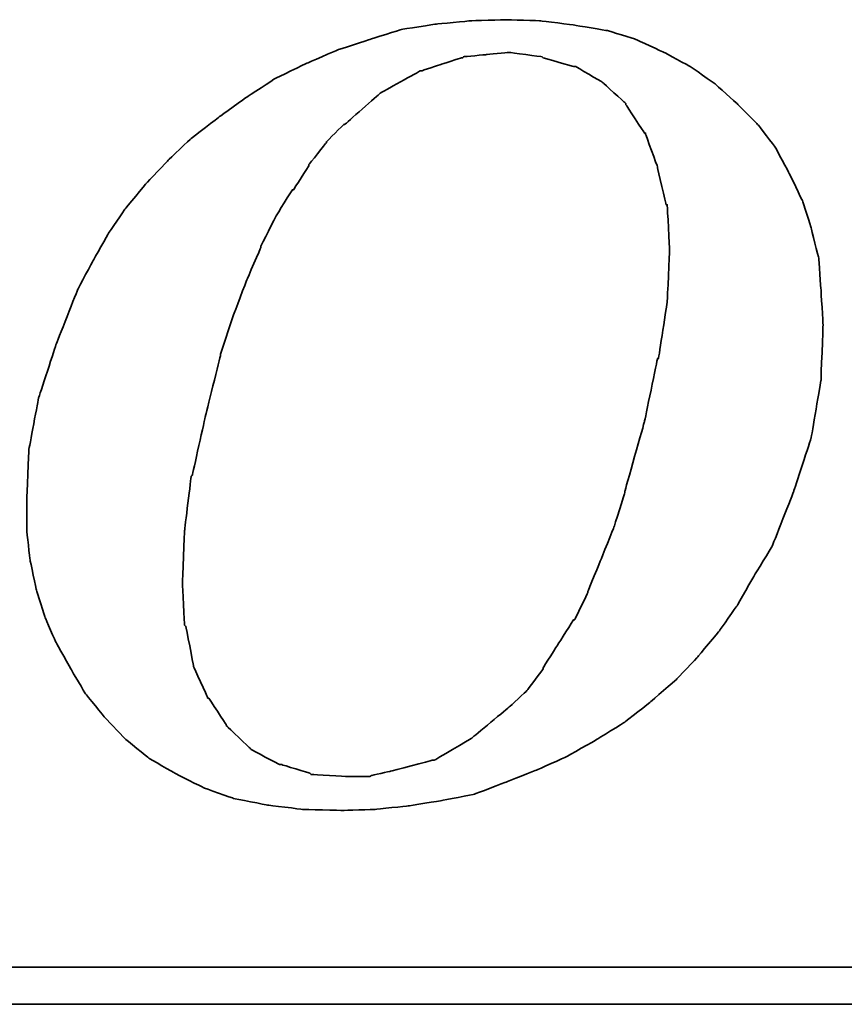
# Model space of a CAD drawing. Header units: millimetres. Extents: x 15 to 185, y 36 to 143.
# Tile 45 of 52: x 150.25 to 151.54, y 96.26 to 97.81. Entities that reach past the tile are written whole.
import ezdxf

# ---------------------------------------------------------------- set-up
doc = ezdxf.new("R2010")
doc.units = ezdxf.units.MM
doc.layers.add('DIM', color=4, linetype='CONTINUOUS')
doc.layers.add('layer 1', color=7, linetype='CONTINUOUS')

# ---------------------------------------------------------------- blocks, each defined once
blk = doc.blocks.new('TBI MOTION logo(完整正式版)')
at = {"layer": 'layer 1', "color": 22, "lineweight": 35}
for points, knots in [([(35.79625, -6.98375), (35.79625, -6.98375), (36.23125, -7.43875), (36.23125, -7.43875), (36.23125, -7.43875), (36.23125, -7.43875), (36.75625, -7.87125), (36.75625, -7.87125), (36.75625, -7.87125), (36.75625, -7.87125), (37.33125, -8.20375), (37.33125, -8.20375), (37.33125, -8.20375), (37.33125, -8.20375), (37.95625, -8.51875), (37.95625, -8.51875), (37.95625, -8.51875), (37.95625, -8.51875), (38.62625, -8.75875), (38.62625, -8.75875), (38.62625, -8.75875), (38.62625, -8.75875), (39.37125, -8.90375), (39.37125, -8.90375), (39.37125, -8.90375), (39.37125, -8.90375), (40.14125, -8.99875), (40.14125, -8.99875), (40.14125, -8.99875), (40.14125, -8.99875), (41.02625, -9.02375), (41.02625, -9.02375), (41.02625, -9.02375), (41.02625, -9.02375), (41.74625, -8.99875), (41.74625, -8.99875), (41.74625, -8.99875), (41.74625, -8.99875), (42.46625, -8.92375), (42.46625, -8.92375), (42.46625, -8.92375), (42.46625, -8.92375), (43.21125, -8.80625), (43.21125, -8.80625), (43.21125, -8.80625), (43.21125, -8.80625), (43.93125, -8.66375), (43.93125, -8.66375), (43.93125, -8.66375), (43.93125, -8.66375), (44.62625, -8.39875), (44.62625, -8.39875), (44.62625, -8.39875), (44.62625, -8.39875), (45.29625, -8.13375), (45.29625, -8.13375), (45.29625, -8.13375), (45.29625, -8.13375), (45.94625, -7.84375), (45.94625, -7.84375), (45.94625, -7.84375), (45.94625, -7.84375), (46.61625, -7.46375), (46.61625, -7.46375), (46.61625, -7.46375), (46.61625, -7.46375), (47.24125, -7.07875), (47.24125, -7.07875), (47.24125, -7.07875), (47.24125, -7.07875), (47.81625, -6.62375), (47.81625, -6.62375), (47.81625, -6.62375), (47.81625, -6.62375), (48.36875, -6.14375), (48.36875, -6.14375), (48.36875, -6.14375), (48.36875, -6.14375), (48.84625, -5.64125), (48.84625, -5.64125), (48.84625, -5.64125), (48.84625, -5.64125), (49.32625, -5.06375), (49.32625, -5.06375), (49.32625, -5.06375), (49.32625, -5.06375), (49.71125, -4.51374), (49.71125, -4.51374), (49.71125, -4.51374), (49.71125, -4.51374), (50.09625, -3.83874), (50.09625, -3.83874), (50.09625, -3.83874), (50.09625, -3.83874), (50.48125, -3.21374), (50.48125, -3.21374), (50.48125, -3.21374), (50.48125, -3.21374), (50.96125, -1.99125), (50.96125, -1.99125), (50.96125, -1.99125), (50.96125, -1.99125), (51.34375, -0.81875), (51.34375, -0.81875), (51.34375, -0.81875), (51.34375, -0.81875), (51.56125, 0.45624), (51.56125, 0.45624), (51.56125, 0.45624), (51.56125, 0.45624), (51.60625, 1.67624), (51.60625, 1.67624), (51.60625, 1.67624), (51.60625, 1.67624), (51.56125, 2.44625), (51.56125, 2.44625), (51.56125, 2.44625), (51.56125, 2.44625), (51.51125, 3.14125), (51.51125, 3.14125), (51.51125, 3.14125), (51.51125, 3.14125), (51.34375, 3.81125), (51.34375, 3.81125), (51.34375, 3.81125), (51.34375, 3.81125), (51.15125, 4.41125), (51.15125, 4.41125), (51.15125, 4.41125), (51.15125, 4.41125), (50.86125, 5.01125), (50.86125, 5.01125), (50.86125, 5.01125), (50.86125, 5.01125), (50.55125, 5.58875), (50.55125, 5.58875), (50.55125, 5.58875), (50.55125, 5.58875), (50.16625, 6.09125), (50.16625, 6.09125), (50.16625, 6.09125), (50.16625, 6.09125), (49.71125, 6.54875), (49.71125, 6.54875), (49.71125, 6.54875), (49.71125, 6.54875), (49.23125, 6.98125), (49.23125, 6.98125), (49.23125, 6.98125), (49.23125, 6.98125), (48.67875, 7.36625), (48.67875, 7.36625), (48.67875, 7.36625), (48.67875, 7.36625), (48.10375, 7.67625), (48.10375, 7.67625), (48.10375, 7.67625), (48.10375, 7.67625), (47.48125, 7.96375), (47.48125, 7.96375), (47.48125, 7.96375), (47.48125, 7.96375), (46.85625, 8.15625), (46.85625, 8.15625), (46.85625, 8.15625), (46.85625, 8.15625), (46.13625, 8.27624), (46.13625, 8.27624), (46.13625, 8.27624), (46.13625, 8.27624), (45.39125, 8.37125), (45.39125, 8.37125), (45.39125, 8.37125), (45.39125, 8.37125), (44.62625, 8.39624), (44.62625, 8.39624), (44.62625, 8.39624), (44.62625, 8.39624), (43.83625, 8.37125), (43.83625, 8.37125), (43.83625, 8.37125), (43.83625, 8.37125), (43.09125, 8.30125), (43.09125, 8.30125), (43.09125, 8.30125), (43.09125, 8.30125), (42.32125, 8.18125), (42.32125, 8.18125), (42.32125, 8.18125), (42.32125, 8.18125), (41.62875, 7.96375), (41.62875, 7.96375), (41.62875, 7.96375), (41.62875, 7.96375), (40.90625, 7.72625), (40.90625, 7.72625), (40.90625, 7.72625), (40.90625, 7.72625), (40.23624, 7.43625), (40.23624, 7.43625), (40.23624, 7.43625), (40.23624, 7.43625), (39.54124, 7.10125), (39.54124, 7.10125), (39.54124, 7.10125), (39.54124, 7.10125), (38.91625, 6.69125), (38.91625, 6.69125), (38.91625, 6.69125), (38.91625, 6.69125), (38.31625, 6.26125), (38.31625, 6.26125), (38.31625, 6.26125), (38.31625, 6.26125), (37.69125, 5.78125), (37.69125, 5.78125), (37.69125, 5.78125), (37.69125, 5.78125), (37.18625, 5.30125), (37.18625, 5.30125), (37.18625, 5.30125), (37.18625, 5.30125), (36.70625, 4.79624), (36.70625, 4.79624), (36.70625, 4.79624), (36.70625, 4.79624), (36.23125, 4.22125), (36.23125, 4.22125), (36.23125, 4.22125), (36.23125, 4.22125), (35.87124, 3.69375), (35.87124, 3.69375), (35.87124, 3.69375), (35.87124, 3.69375), (35.53125, 3.09125), (35.53125, 3.09125), (35.53125, 3.09125), (35.53125, 3.09125), (35.19875, 2.47125), (35.19875, 2.47125), (35.19875, 2.47125), (35.19875, 2.47125), (34.71625, 1.24625), (34.71625, 1.24625), (34.71625, 1.24625), (34.71625, 1.24625), (34.33125, 0.06874), (34.33125, 0.06874), (34.33125, 0.06874), (34.33125, 0.06874), (34.11625, -1.07875), (34.11625, -1.07875), (34.11625, -1.07875), (34.11625, -1.07875), (34.07125, -2.15875), (34.07125, -2.15875), (34.07125, -2.15875), (34.07125, -2.15875), (34.07125, -2.85375), (34.07125, -2.85375), (34.07125, -2.85375), (34.07125, -2.85375), (34.14125, -3.50375), (34.14125, -3.50375), (34.14125, -3.50375), (34.14125, -3.50375), (34.28625, -4.17375), (34.28625, -4.17375), (34.28625, -4.17375), (34.28625, -4.17375), (34.47625, -4.77624), (34.47625, -4.77624), (34.47625, -4.77624), (34.47625, -4.77624), (34.71625, -5.32625), (34.71625, -5.32625), (34.71625, -5.32625), (34.71625, -5.32625), (35.05375, -5.92875), (35.05375, -5.92875), (35.05375, -5.92875), (35.05375, -5.92875), (35.36375, -6.45375), (35.36375, -6.45375), (35.36375, -6.45375), (35.36375, -6.45375), (35.79625, -6.98375), (35.79625, -6.98375)], [0, 0, 0, 0, 0.01388889, 0.01388889, 0.01388889, 0.0138889, 0.02777778, 0.02777778, 0.02777778, 0.02777779, 0.04166667, 0.04166667, 0.04166667, 0.04166668, 0.05555556, 0.05555556, 0.05555556, 0.05555557, 0.06944444, 0.06944444, 0.06944444, 0.06944445, 0.08333333, 0.08333333, 0.08333333, 0.08333334, 0.09722222, 0.09722222, 0.09722222, 0.09722223, 0.11111111, 0.11111111, 0.11111111, 0.11111112, 0.125, 0.125, 0.125, 0.12500001, 0.13888889, 0.13888889, 0.13888889, 0.1388889, 0.15277778, 0.15277778, 0.15277778, 0.15277779, 0.16666667, 0.16666667, 0.16666667, 0.16666668, 0.18055556, 0.18055556, 0.18055556, 0.18055557, 0.19444444, 0.19444444, 0.19444444, 0.19444445, 0.20833333, 0.20833333, 0.20833333, 0.20833334, 0.22222222, 0.22222222, 0.22222222, 0.22222223, 0.23611111, 0.23611111, 0.23611111, 0.23611112, 0.25, 0.25, 0.25, 0.25000001, 0.26388889, 0.26388889, 0.26388889, 0.2638889, 0.27777778, 0.27777778, 0.27777778, 0.27777779, 0.29166667, 0.29166667, 0.29166667, 0.29166668, 0.30555556, 0.30555556, 0.30555556, 0.30555557, 0.31944444, 0.31944444, 0.31944444, 0.31944445, 0.33333333, 0.33333333, 0.33333333, 0.33333334, 0.34722222, 0.34722222, 0.34722222, 0.34722223, 0.36111111, 0.36111111, 0.36111111, 0.36111112, 0.375, 0.375, 0.375, 0.37500001, 0.38888889, 0.38888889, 0.38888889, 0.3888889, 0.40277778, 0.40277778, 0.40277778, 0.40277779, 0.41666667, 0.41666667, 0.41666667, 0.41666668, 0.43055556, 0.43055556, 0.43055556, 0.43055557, 0.44444444, 0.44444444, 0.44444444, 0.44444445, 0.45833333, 0.45833333, 0.45833333, 0.45833334, 0.47222222, 0.47222222, 0.47222222, 0.47222223, 0.48611111, 0.48611111, 0.48611111, 0.48611112, 0.5, 0.5, 0.5, 0.50000001, 0.51388889, 0.51388889, 0.51388889, 0.5138889, 0.52777778, 0.52777778, 0.52777778, 0.52777779, 0.54166667, 0.54166667, 0.54166667, 0.54166668, 0.55555556, 0.55555556, 0.55555556, 0.55555557, 0.56944444, 0.56944444, 0.56944444, 0.56944445, 0.58333333, 0.58333333, 0.58333333, 0.58333334, 0.59722222, 0.59722222, 0.59722222, 0.59722223, 0.61111111, 0.61111111, 0.61111111, 0.61111112, 0.625, 0.625, 0.625, 0.62500001, 0.63888889, 0.63888889, 0.63888889, 0.6388889, 0.65277778, 0.65277778, 0.65277778, 0.65277779, 0.66666667, 0.66666667, 0.66666667, 0.66666668, 0.68055556, 0.68055556, 0.68055556, 0.68055557, 0.69444444, 0.69444444, 0.69444444, 0.69444445, 0.70833333, 0.70833333, 0.70833333, 0.70833334, 0.72222222, 0.72222222, 0.72222222, 0.72222223, 0.73611111, 0.73611111, 0.73611111, 0.73611112, 0.75, 0.75, 0.75, 0.75000001, 0.76388889, 0.76388889, 0.76388889, 0.7638889, 0.77777778, 0.77777778, 0.77777778, 0.77777779, 0.79166667, 0.79166667, 0.79166667, 0.79166668, 0.80555556, 0.80555556, 0.80555556, 0.80555557, 0.81944444, 0.81944444, 0.81944444, 0.81944445, 0.83333333, 0.83333333, 0.83333333, 0.83333334, 0.84722222, 0.84722222, 0.84722222, 0.84722223, 0.86111111, 0.86111111, 0.86111111, 0.86111112, 0.875, 0.875, 0.875, 0.87500001, 0.88888889, 0.88888889, 0.88888889, 0.8888889, 0.90277778, 0.90277778, 0.90277778, 0.90277779, 0.91666667, 0.91666667, 0.91666667, 0.91666668, 0.93055556, 0.93055556, 0.93055556, 0.93055557, 0.94444444, 0.94444444, 0.94444444, 0.94444445, 0.95833333, 0.95833333, 0.95833333, 0.95833334, 0.97222222, 0.97222222, 0.97222222, 0.97222223, 0.98611111, 0.98611111, 0.98611111, 0.98611112, 1, 1, 1, 1]), ([(38.33875, 1.03124), (38.33875, 1.03124), (38.62625, 1.89625), (38.62625, 1.89625), (38.62625, 1.89625), (38.62625, 1.89625), (38.91625, 2.66375), (38.91625, 2.66375), (38.91625, 2.66375), (38.91625, 2.66375), (39.22625, 3.38125), (39.22625, 3.38125), (39.22625, 3.38125), (39.22625, 3.38125), (39.22625, 3.40624), (39.22625, 3.40624), (39.22625, 3.40624), (39.22625, 3.40624), (39.56124, 4.07624), (39.56124, 4.07624), (39.56124, 4.07624), (39.56124, 4.07624), (39.92125, 4.65125), (39.92125, 4.65125), (39.92125, 4.65125), (39.92125, 4.65125), (39.94625, 4.65125), (39.94625, 4.65125), (39.94625, 4.65125), (39.94625, 4.65125), (40.28125, 5.17875), (40.28125, 5.17875), (40.28125, 5.17875), (40.28125, 5.17875), (40.28125, 5.20375), (40.28125, 5.20375), (40.28125, 5.20375), (40.28125, 5.20375), (40.66875, 5.68625), (40.66875, 5.68625), (40.66875, 5.68625), (40.66875, 5.68625), (40.66875, 5.70625), (40.66875, 5.70625), (40.66875, 5.70625), (40.66875, 5.70625), (41.05124, 6.09125), (41.05124, 6.09125), (41.05124, 6.09125), (41.05124, 6.09125), (41.07625, 6.09125), (41.07625, 6.09125), (41.07625, 6.09125), (41.07625, 6.09125), (41.84125, 6.76625), (41.84125, 6.76625), (41.84125, 6.76625), (41.84125, 6.76625), (41.86625, 6.78625), (41.86625, 6.78625), (41.86625, 6.78625), (41.86625, 6.78625), (42.73125, 7.26624), (42.73125, 7.26624), (42.73125, 7.26624), (42.73125, 7.26624), (42.75625, 7.26624), (42.75625, 7.26624), (42.75625, 7.26624), (42.75625, 7.26624), (43.18625, 7.41125), (43.18625, 7.41125), (43.18625, 7.41125), (43.18625, 7.41125), (43.64125, 7.55625), (43.64125, 7.55625), (43.64125, 7.55625), (43.64125, 7.55625), (43.66625, 7.55625), (43.66625, 7.55625), (43.66625, 7.55625), (43.66625, 7.55625), (43.69125, 7.58124), (43.69125, 7.58124), (43.69125, 7.58124), (43.69125, 7.58124), (44.19125, 7.62625), (44.19125, 7.62625), (44.19125, 7.62625), (44.19125, 7.62625), (44.67125, 7.67625), (44.67125, 7.67625), (44.67125, 7.67625), (44.67125, 7.67625), (44.69625, 7.67625), (44.69625, 7.67625), (44.69625, 7.67625), (44.69625, 7.67625), (45.41875, 7.58124), (45.41875, 7.58124), (45.41875, 7.58124), (45.41875, 7.58124), (45.44125, 7.55625), (45.44125, 7.55625), (45.44125, 7.55625), (45.44125, 7.55625), (46.11125, 7.36625), (46.11125, 7.36625), (46.11125, 7.36625), (46.11125, 7.36625), (46.13625, 7.36625), (46.13625, 7.36625), (46.13625, 7.36625), (46.13625, 7.36625), (46.15875, 7.36625), (46.15875, 7.36625), (46.15875, 7.36625), (46.15875, 7.36625), (46.73625, 7.02624), (46.73625, 7.02624), (46.73625, 7.02624), (46.73625, 7.02624), (46.76125, 7.00624), (46.76125, 7.00624), (46.76125, 7.00624), (46.76125, 7.00624), (47.24125, 6.57124), (47.24125, 6.57124), (47.24125, 6.57124), (47.24125, 6.57124), (47.26625, 6.54875), (47.26625, 6.54875), (47.26625, 6.54875), (47.26625, 6.54875), (47.26625, 6.52375), (47.26625, 6.52375), (47.26625, 6.52375), (47.26625, 6.52375), (47.67375, 5.89875), (47.67375, 5.89875), (47.67375, 5.89875), (47.67375, 5.89875), (47.69625, 5.89875), (47.69625, 5.89875), (47.69625, 5.89875), (47.69625, 5.89875), (47.69625, 5.87625), (47.69625, 5.87625), (47.69625, 5.87625), (47.69625, 5.87625), (47.96125, 5.15625), (47.96125, 5.15625), (47.96125, 5.15625), (47.96125, 5.15625), (47.96125, 5.13125), (47.96125, 5.13125), (47.96125, 5.13125), (47.96125, 5.13125), (48.15125, 4.31875), (48.15125, 4.31875), (48.15125, 4.31875), (48.15125, 4.31875), (48.17625, 4.31875), (48.17625, 4.31875), (48.17625, 4.31875), (48.17625, 4.31875), (48.17625, 4.29125), (48.17625, 4.29125), (48.17625, 4.29125), (48.17625, 4.29125), (48.22625, 3.33125), (48.22625, 3.33125), (48.22625, 3.33125), (48.22625, 3.33125), (48.22625, 3.30875), (48.22625, 3.30875), (48.22625, 3.30875), (48.22625, 3.30875), (48.17625, 2.20624), (48.17625, 2.20624), (48.17625, 2.20624), (48.17625, 2.20624), (48.17625, 2.18124), (48.17625, 2.18124), (48.17625, 2.18124), (48.17625, 2.18124), (47.98375, 0.93624), (47.98375, 0.93624), (47.98375, 0.93624), (47.98375, 0.93624), (47.96125, 0.93624), (47.96125, 0.93624), (47.96125, 0.93624), (47.96125, 0.93624), (47.67375, -0.45874), (47.67375, -0.45874), (47.67375, -0.45874), (47.67375, -0.45874), (47.24125, -1.99125), (47.24125, -1.99125), (47.24125, -1.99125), (47.24125, -1.99125), (47.24125, -2.01874), (47.24125, -2.01874), (47.24125, -2.01874), (47.24125, -2.01874), (47.00125, -2.78375), (47.00125, -2.78375), (47.00125, -2.78375), (47.00125, -2.78375), (46.71125, -3.50375), (46.71125, -3.50375), (46.71125, -3.50375), (46.71125, -3.50375), (46.42625, -4.19875), (46.42625, -4.19875), (46.42625, -4.19875), (46.42625, -4.19875), (46.42625, -4.22375), (46.42625, -4.22375), (46.42625, -4.22375), (46.42625, -4.22375), (46.13625, -4.82374), (46.13625, -4.82374), (46.13625, -4.82374), (46.13625, -4.82374), (46.11125, -4.82374), (46.11125, -4.82374), (46.11125, -4.82374), (46.11125, -4.82374), (45.77625, -5.35125), (45.77625, -5.35125), (45.77625, -5.35125), (45.77625, -5.35125), (45.44125, -5.87875), (45.44125, -5.87875), (45.44125, -5.87875), (45.44125, -5.87875), (45.44125, -5.90375), (45.44125, -5.90375), (45.44125, -5.90375), (45.44125, -5.90375), (45.10625, -6.35875), (45.10625, -6.35875), (45.10625, -6.35875), (45.10625, -6.35875), (45.08125, -6.38375), (45.08125, -6.38375), (45.08125, -6.38375), (45.08125, -6.38375), (44.69625, -6.74375), (44.69625, -6.74375), (44.69625, -6.74375), (44.69625, -6.74375), (43.88375, -7.41625), (43.88375, -7.41625), (43.88375, -7.41625), (43.88375, -7.41625), (43.85625, -7.43875), (43.85625, -7.43875), (43.85625, -7.43875), (43.85625, -7.43875), (43.04125, -7.91875), (43.04125, -7.91875), (43.04125, -7.91875), (43.04125, -7.91875), (43.01625, -7.91875), (43.01625, -7.91875), (43.01625, -7.91875), (43.01625, -7.91875), (42.99625, -7.91875), (42.99625, -7.91875), (42.99625, -7.91875), (42.99625, -7.91875), (42.08125, -8.15875), (42.08125, -8.15875), (42.08125, -8.15875), (42.08125, -8.15875), (41.65125, -8.25625), (41.65125, -8.25625), (41.65125, -8.25625), (41.65125, -8.25625), (41.62875, -8.27875), (41.62875, -8.27875), (41.62875, -8.27875), (41.62875, -8.27875), (41.60125, -8.27875), (41.60125, -8.27875), (41.60125, -8.27875), (41.60125, -8.27875), (41.12125, -8.27875), (41.12125, -8.27875), (41.12125, -8.27875), (41.12125, -8.27875), (40.35624, -8.23125), (40.35624, -8.23125), (40.35624, -8.23125), (40.35624, -8.23125), (40.33125, -8.23125), (40.33125, -8.23125), (40.33125, -8.23125), (40.33125, -8.23125), (40.30625, -8.20375), (40.30625, -8.20375), (40.30625, -8.20375), (40.30625, -8.20375), (39.68375, -8.01375), (39.68375, -8.01375), (39.68375, -8.01375), (39.68375, -8.01375), (39.66124, -8.01375), (39.66124, -8.01375), (39.66124, -8.01375), (39.66124, -8.01375), (39.63625, -8.01375), (39.63625, -8.01375), (39.63625, -8.01375), (39.63625, -8.01375), (39.01125, -7.67875), (39.01125, -7.67875), (39.01125, -7.67875), (39.01125, -7.67875), (38.98875, -7.65375), (38.98875, -7.65375), (38.98875, -7.65375), (38.98875, -7.65375), (38.48625, -7.17375), (38.48625, -7.17375), (38.48625, -7.17375), (38.48625, -7.17375), (38.45875, -7.14875), (38.45875, -7.14875), (38.45875, -7.14875), (38.45875, -7.14875), (38.45875, -7.12875), (38.45875, -7.12875), (38.45875, -7.12875), (38.45875, -7.12875), (38.07625, -6.54875), (38.07625, -6.54875), (38.07625, -6.54875), (38.07625, -6.54875), (38.05125, -6.54875), (38.05125, -6.54875), (38.05125, -6.54875), (38.05125, -6.54875), (38.05125, -6.52875), (38.05125, -6.52875), (38.05125, -6.52875), (38.05125, -6.52875), (37.74125, -5.85375), (37.74125, -5.85375), (37.74125, -5.85375), (37.74125, -5.85375), (37.74125, -5.82875), (37.74125, -5.82875), (37.74125, -5.82875), (37.74125, -5.82875), (37.57375, -4.96875), (37.57375, -4.96875), (37.57375, -4.96875), (37.57375, -4.96875), (37.54625, -4.94375), (37.54625, -4.94375), (37.54625, -4.94375), (37.54625, -4.94375), (37.50125, -4.03375), (37.50125, -4.03375), (37.50125, -4.03375), (37.50125, -4.03375), (37.50125, -4.00875), (37.50125, -4.00875), (37.50125, -4.00875), (37.50125, -4.00875), (37.54625, -2.85375), (37.54625, -2.85375), (37.54625, -2.85375), (37.54625, -2.85375), (37.69125, -1.65875), (37.69125, -1.65875), (37.69125, -1.65875), (37.69125, -1.65875), (37.71624, -1.63375), (37.71624, -1.63375), (37.71624, -1.63375), (37.71624, -1.63375), (38.00375, -0.33875), (38.00375, -0.33875), (38.00375, -0.33875), (38.00375, -0.33875), (38.33875, 1.00624), (38.33875, 1.00624), (38.33875, 1.00624), (38.33875, 1.00624), (38.33875, 1.03124), (38.33875, 1.03124)], [0, 0, 0, 0, 0.01010101, 0.01010101, 0.01010101, 0.01010102, 0.02020202, 0.02020202, 0.02020202, 0.02020203, 0.03030303, 0.03030303, 0.03030303, 0.03030304, 0.04040404, 0.04040404, 0.04040404, 0.04040405, 0.05050505, 0.05050505, 0.05050505, 0.05050506, 0.06060606, 0.06060606, 0.06060606, 0.06060607, 0.07070707, 0.07070707, 0.07070707, 0.07070708, 0.08080808, 0.08080808, 0.08080808, 0.08080809, 0.09090909, 0.09090909, 0.09090909, 0.0909091, 0.1010101, 0.1010101, 0.1010101, 0.10101011, 0.11111111, 0.11111111, 0.11111111, 0.11111112, 0.12121212, 0.12121212, 0.12121212, 0.12121213, 0.13131313, 0.13131313, 0.13131313, 0.13131314, 0.14141414, 0.14141414, 0.14141414, 0.14141415, 0.15151515, 0.15151515, 0.15151515, 0.15151516, 0.16161616, 0.16161616, 0.16161616, 0.16161617, 0.17171717, 0.17171717, 0.17171717, 0.17171718, 0.18181818, 0.18181818, 0.18181818, 0.18181819, 0.19191919, 0.19191919, 0.19191919, 0.1919192, 0.2020202, 0.2020202, 0.2020202, 0.20202021, 0.21212121, 0.21212121, 0.21212121, 0.21212122, 0.22222222, 0.22222222, 0.22222222, 0.22222223, 0.23232323, 0.23232323, 0.23232323, 0.23232324, 0.24242424, 0.24242424, 0.24242424, 0.24242425, 0.25252525, 0.25252525, 0.25252525, 0.25252526, 0.26262626, 0.26262626, 0.26262626, 0.26262627, 0.27272727, 0.27272727, 0.27272727, 0.27272728, 0.28282828, 0.28282828, 0.28282828, 0.28282829, 0.29292929, 0.29292929, 0.29292929, 0.2929293, 0.3030303, 0.3030303, 0.3030303, 0.30303031, 0.31313131, 0.31313131, 0.31313131, 0.31313132, 0.32323232, 0.32323232, 0.32323232, 0.32323233, 0.33333333, 0.33333333, 0.33333333, 0.33333334, 0.34343434, 0.34343434, 0.34343434, 0.34343435, 0.35353535, 0.35353535, 0.35353535, 0.35353536, 0.36363636, 0.36363636, 0.36363636, 0.36363637, 0.37373737, 0.37373737, 0.37373737, 0.37373738, 0.38383838, 0.38383838, 0.38383838, 0.38383839, 0.39393939, 0.39393939, 0.39393939, 0.3939394, 0.4040404, 0.4040404, 0.4040404, 0.40404041, 0.41414141, 0.41414141, 0.41414141, 0.41414142, 0.42424242, 0.42424242, 0.42424242, 0.42424243, 0.43434343, 0.43434343, 0.43434343, 0.43434344, 0.44444444, 0.44444444, 0.44444444, 0.44444445, 0.45454545, 0.45454545, 0.45454545, 0.45454546, 0.46464646, 0.46464646, 0.46464646, 0.46464647, 0.47474747, 0.47474747, 0.47474747, 0.47474748, 0.48484848, 0.48484848, 0.48484848, 0.48484849, 0.49494949, 0.49494949, 0.49494949, 0.4949495, 0.50505051, 0.50505051, 0.50505051, 0.50505052, 0.51515152, 0.51515152, 0.51515152, 0.51515153, 0.52525253, 0.52525253, 0.52525253, 0.52525254, 0.53535354, 0.53535354, 0.53535354, 0.53535355, 0.54545455, 0.54545455, 0.54545455, 0.54545456, 0.55555556, 0.55555556, 0.55555556, 0.55555557, 0.56565657, 0.56565657, 0.56565657, 0.56565658, 0.57575758, 0.57575758, 0.57575758, 0.57575759, 0.58585859, 0.58585859, 0.58585859, 0.5858586, 0.5959596, 0.5959596, 0.5959596, 0.59595961, 0.60606061, 0.60606061, 0.60606061, 0.60606062, 0.61616162, 0.61616162, 0.61616162, 0.61616163, 0.62626263, 0.62626263, 0.62626263, 0.62626264, 0.63636364, 0.63636364, 0.63636364, 0.63636365, 0.64646465, 0.64646465, 0.64646465, 0.64646466, 0.65656566, 0.65656566, 0.65656566, 0.65656567, 0.66666667, 0.66666667, 0.66666667, 0.66666668, 0.67676768, 0.67676768, 0.67676768, 0.67676769, 0.68686869, 0.68686869, 0.68686869, 0.6868687, 0.6969697, 0.6969697, 0.6969697, 0.69696971, 0.70707071, 0.70707071, 0.70707071, 0.70707072, 0.71717172, 0.71717172, 0.71717172, 0.71717173, 0.72727273, 0.72727273, 0.72727273, 0.72727274, 0.73737374, 0.73737374, 0.73737374, 0.73737375, 0.74747475, 0.74747475, 0.74747475, 0.74747476, 0.75757576, 0.75757576, 0.75757576, 0.75757577, 0.76767677, 0.76767677, 0.76767677, 0.76767678, 0.77777778, 0.77777778, 0.77777778, 0.77777779, 0.78787879, 0.78787879, 0.78787879, 0.7878788, 0.7979798, 0.7979798, 0.7979798, 0.79797981, 0.80808081, 0.80808081, 0.80808081, 0.80808082, 0.81818182, 0.81818182, 0.81818182, 0.81818183, 0.82828283, 0.82828283, 0.82828283, 0.82828284, 0.83838384, 0.83838384, 0.83838384, 0.83838385, 0.84848485, 0.84848485, 0.84848485, 0.84848486, 0.85858586, 0.85858586, 0.85858586, 0.85858587, 0.86868687, 0.86868687, 0.86868687, 0.86868688, 0.87878788, 0.87878788, 0.87878788, 0.87878789, 0.88888889, 0.88888889, 0.88888889, 0.8888889, 0.8989899, 0.8989899, 0.8989899, 0.89898991, 0.90909091, 0.90909091, 0.90909091, 0.90909092, 0.91919192, 0.91919192, 0.91919192, 0.91919193, 0.92929293, 0.92929293, 0.92929293, 0.92929294, 0.93939394, 0.93939394, 0.93939394, 0.93939395, 0.94949495, 0.94949495, 0.94949495, 0.94949496, 0.95959596, 0.95959596, 0.95959596, 0.95959597, 0.96969697, 0.96969697, 0.96969697, 0.96969698, 0.97979798, 0.97979798, 0.97979798, 0.97979799, 0.98989899, 0.98989899, 0.98989899, 0.989899, 1, 1, 1, 1]), ([(75.90875, -9.47875), (75.90875, -9.47875), (75.90875, -12.28625), (75.90875, -12.28625), (75.90875, -12.28625), (75.90875, -12.28625), (75.90875, -12.47875), (75.90875, -12.47875), (75.90875, -12.47875), (75.90875, -12.47875), (75.71625, -12.47875), (75.71625, -12.47875), (75.71625, -12.47875), (75.71625, -12.47875), (-88.32875, -12.47875), (-88.32875, -12.47875), (-88.32875, -12.47875), (-88.32875, -12.47875), (-88.32875, -13.29375), (-88.32875, -13.29375), (-88.32875, -13.29375), (-88.32875, -13.29375), (82.89125, -13.29375), (82.89125, -13.29375), (82.89125, -13.29375), (82.89125, -13.29375), (75.90875, -9.47875), (75.90875, -9.47875)], [0, 0, 0, 0, 0.14285714, 0.14285714, 0.14285714, 0.14285715, 0.28571429, 0.28571429, 0.28571429, 0.2857143, 0.42857143, 0.42857143, 0.42857143, 0.42857144, 0.57142857, 0.57142857, 0.57142857, 0.57142858, 0.71428571, 0.71428571, 0.71428571, 0.71428572, 0.85714286, 0.85714286, 0.85714286, 0.85714287, 1, 1, 1, 1])]:
    blk.add_open_spline(points, degree=3, knots=knots, dxfattribs=at)

msp = doc.modelspace()

# ---------------------------------------------------------------- block references
at = {"layer": 'DIM', "color": 7, "xscale": 0.0712799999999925, "yscale": 0.0712799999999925, "zscale": 0.0712799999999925}
msp.add_blockref('TBI MOTION logo(完整正式版)', (147.83, 97.2069), dxfattribs=at)

doc.saveas('drawing.dxf')
